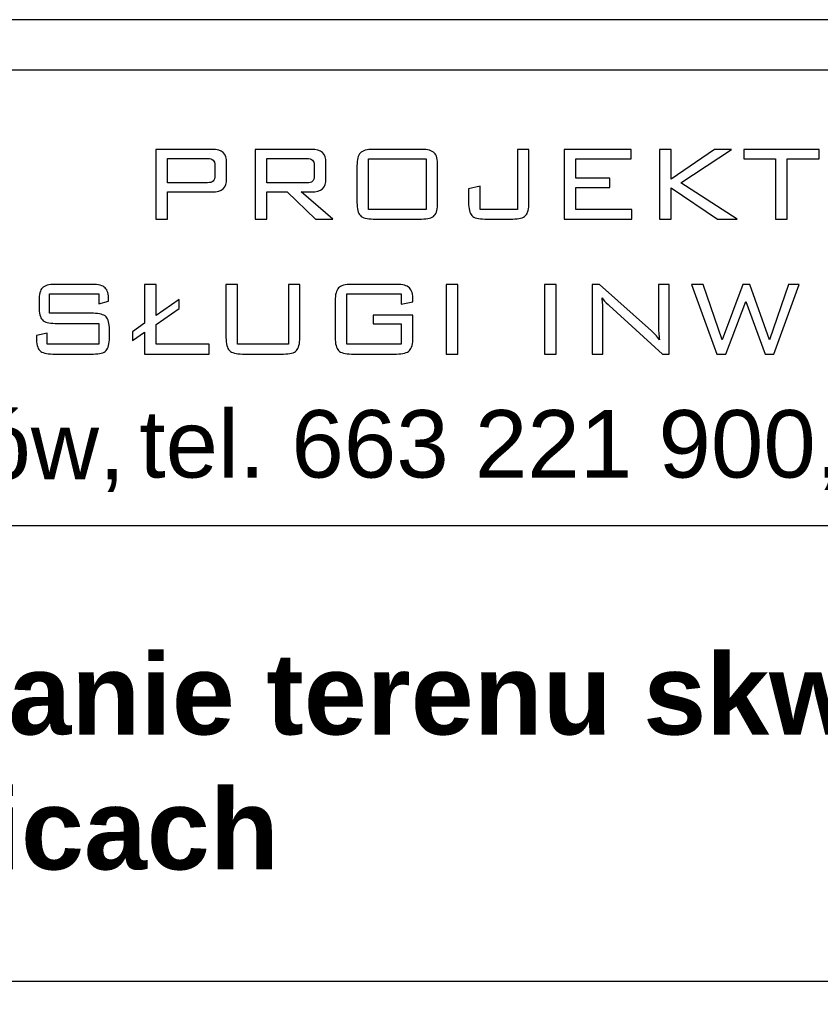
# Model space of a CAD drawing. Header units: millimetres. Extents: x 730 to 10409, y 1134 to 11940.
# Tile 38 of 49: x 9884 to 10121, y 5691 to 5983. Entities that reach past the tile are written whole.
import ezdxf

# ---------------------------------------------------------------- set-up
doc = ezdxf.new("R2010")
doc.units = ezdxf.units.MM
doc.layers.add('_0', color=7, linetype='Continuous')
doc.layers.add('A_ramka', color=7, linetype='Continuous')
doc.layers.add('wymiar', color=7, linetype='Continuous', lineweight=13)
doc.styles.add('GENERATED_STYLE_6', font='txt')

msp = doc.modelspace()

# ---------------------------------------------------------------- linework, layer by layer
at = {"layer": '_0'}
for points, knots in [([(9924.08, 5923.46), (9924.08, 5923.46), (9924.08, 5944.09), (9924.08, 5944.09), (9924.08, 5944.09), (9924.08, 5944.09), (9940.71, 5944.09), (9940.71, 5944.09), (9940.71, 5944.09), (9942.26, 5944.09), (9943.38, 5943.78), (9944.06, 5943.15), (9944.06, 5943.15), (9944.74, 5942.51), (9945.08, 5941.5), (9945.08, 5940.1), (9945.08, 5940.1), (9945.08, 5940.1), (9945.08, 5935.49), (9945.08, 5935.49), (9945.08, 5935.49), (9945.08, 5934.09), (9944.74, 5933.08), (9944.06, 5932.45), (9944.06, 5932.45), (9943.38, 5931.81), (9942.26, 5931.5), (9940.71, 5931.5), (9940.71, 5931.5), (9940.71, 5931.5), (9927.54, 5931.5), (9927.54, 5931.5), (9927.54, 5931.5), (9927.54, 5931.5), (9927.54, 5923.46), (9927.54, 5923.46), (9927.54, 5923.46), (9927.54, 5923.46), (9924.08, 5923.46), (9924.08, 5923.46)], [0, 0, 0, 0, 0.1, 0.1, 0.1, 0.1, 0.2, 0.2, 0.2, 0.2, 0.3, 0.3, 0.3, 0.3, 0.4, 0.4, 0.4, 0.4, 0.5, 0.5, 0.5, 0.5, 0.6, 0.6, 0.6, 0.6, 0.7, 0.7, 0.7, 0.7, 0.8, 0.8, 0.8, 0.8, 0.9, 0.9, 0.9, 0.9, 1, 1, 1, 1]), ([(9953.5, 5923.46), (9953.5, 5923.46), (9953.5, 5944.09), (9953.5, 5944.09), (9953.5, 5944.09), (9953.5, 5944.09), (9970.13, 5944.09), (9970.13, 5944.09), (9970.13, 5944.09), (9971.68, 5944.09), (9972.8, 5943.78), (9973.48, 5943.15), (9973.48, 5943.15), (9974.16, 5942.51), (9974.5, 5941.5), (9974.5, 5940.1), (9974.5, 5940.1), (9974.5, 5940.1), (9974.5, 5935.48), (9974.5, 5935.48), (9974.5, 5935.48), (9974.5, 5934.09), (9974.16, 5933.08), (9973.48, 5932.45), (9973.48, 5932.45), (9972.8, 5931.81), (9971.68, 5931.5), (9970.13, 5931.5), (9970.13, 5931.5), (9970.13, 5931.5), (9967.11, 5931.5), (9967.11, 5931.5), (9967.11, 5931.5), (9967.11, 5931.5), (9976.53, 5923.46), (9976.53, 5923.46), (9976.53, 5923.46), (9976.53, 5923.46), (9971.42, 5923.46), (9971.42, 5923.46), (9971.42, 5923.46), (9971.42, 5923.46), (9963.03, 5931.5), (9963.03, 5931.5), (9963.03, 5931.5), (9963.03, 5931.5), (9956.96, 5931.5), (9956.96, 5931.5), (9956.96, 5931.5), (9956.96, 5931.5), (9956.96, 5923.46), (9956.96, 5923.46), (9956.96, 5923.46), (9956.96, 5923.46), (9953.5, 5923.46), (9953.5, 5923.46)], [0, 0, 0, 0, 0.071429, 0.071429, 0.071429, 0.071429, 0.142857, 0.142857, 0.142857, 0.142857, 0.214286, 0.214286, 0.214286, 0.214286, 0.285714, 0.285714, 0.285714, 0.285714, 0.357143, 0.357143, 0.357143, 0.357143, 0.428571, 0.428571, 0.428571, 0.428571, 0.5, 0.5, 0.5, 0.5, 0.571429, 0.571429, 0.571429, 0.571429, 0.642857, 0.642857, 0.642857, 0.642857, 0.714286, 0.714286, 0.714286, 0.714286, 0.785714, 0.785714, 0.785714, 0.785714, 0.857143, 0.857143, 0.857143, 0.857143, 0.928571, 0.928571, 0.928571, 0.928571, 1, 1, 1, 1]), ([(9983.7, 5939.21), (9983.7, 5941.09), (9984.03, 5942.37), (9984.7, 5943.06), (9984.7, 5943.06), (9985.38, 5943.75), (9986.66, 5944.09), (9988.54, 5944.09), (9988.54, 5944.09), (9988.54, 5944.09), (10002.81, 5944.09), (10002.81, 5944.09), (10002.81, 5944.09), (10004.67, 5944.09), (10005.93, 5943.75), (10006.61, 5943.07), (10006.61, 5943.07), (10007.28, 5942.39), (10007.61, 5941.1), (10007.61, 5939.21), (10007.61, 5939.21), (10007.61, 5939.21), (10007.61, 5928.34), (10007.61, 5928.34), (10007.61, 5928.34), (10007.61, 5926.44), (10007.28, 5925.15), (10006.61, 5924.47), (10006.61, 5924.47), (10005.93, 5923.8), (10004.67, 5923.46), (10002.81, 5923.46), (10002.81, 5923.46), (10002.81, 5923.46), (9988.54, 5923.46), (9988.54, 5923.46), (9988.54, 5923.46), (9986.66, 5923.46), (9985.38, 5923.8), (9984.7, 5924.49), (9984.7, 5924.49), (9984.03, 5925.18), (9983.7, 5926.46), (9983.7, 5928.34), (9983.7, 5928.34), (9983.7, 5928.34), (9983.7, 5939.21), (9983.7, 5939.21)], [0, 0, 0, 0, 0.083333, 0.083333, 0.083333, 0.083333, 0.166667, 0.166667, 0.166667, 0.166667, 0.25, 0.25, 0.25, 0.25, 0.333333, 0.333333, 0.333333, 0.333333, 0.416667, 0.416667, 0.416667, 0.416667, 0.5, 0.5, 0.5, 0.5, 0.583333, 0.583333, 0.583333, 0.583333, 0.666667, 0.666667, 0.666667, 0.666667, 0.75, 0.75, 0.75, 0.75, 0.833333, 0.833333, 0.833333, 0.833333, 0.916667, 0.916667, 0.916667, 0.916667, 1, 1, 1, 1]), ([(10021.57, 5923.46), (10019.69, 5923.46), (10018.42, 5923.8), (10017.75, 5924.47), (10017.75, 5924.47), (10017.09, 5925.15), (10016.76, 5926.44), (10016.76, 5928.34), (10016.76, 5928.34), (10016.76, 5928.34), (10016.76, 5932.46), (10016.76, 5932.46), (10016.76, 5932.46), (10016.76, 5932.46), (10020.16, 5933.18), (10020.16, 5933.18), (10020.16, 5933.18), (10020.16, 5933.18), (10020.16, 5926.33), (10020.16, 5926.33), (10020.16, 5926.33), (10020.16, 5926.33), (10031.23, 5926.33), (10031.23, 5926.33), (10031.23, 5926.33), (10031.23, 5926.33), (10031.23, 5944.09), (10031.23, 5944.09), (10031.23, 5944.09), (10031.23, 5944.09), (10034.67, 5944.09), (10034.67, 5944.09), (10034.67, 5944.09), (10034.67, 5944.09), (10034.67, 5928.34), (10034.67, 5928.34), (10034.67, 5928.34), (10034.67, 5926.45), (10034.33, 5925.16), (10033.66, 5924.48), (10033.66, 5924.48), (10032.99, 5923.8), (10031.71, 5923.46), (10029.84, 5923.46), (10029.84, 5923.46), (10029.84, 5923.46), (10021.57, 5923.46), (10021.57, 5923.46)], [0, 0, 0, 0, 0.083333, 0.083333, 0.083333, 0.083333, 0.166667, 0.166667, 0.166667, 0.166667, 0.25, 0.25, 0.25, 0.25, 0.333333, 0.333333, 0.333333, 0.333333, 0.416667, 0.416667, 0.416667, 0.416667, 0.5, 0.5, 0.5, 0.5, 0.583333, 0.583333, 0.583333, 0.583333, 0.666667, 0.666667, 0.666667, 0.666667, 0.75, 0.75, 0.75, 0.75, 0.833333, 0.833333, 0.833333, 0.833333, 0.916667, 0.916667, 0.916667, 0.916667, 1, 1, 1, 1]), ([(10045.09, 5923.46), (10045.09, 5923.46), (10045.09, 5944.09), (10045.09, 5944.09), (10045.09, 5944.09), (10045.09, 5944.09), (10064.97, 5944.09), (10064.97, 5944.09), (10064.97, 5944.09), (10064.97, 5944.09), (10064.97, 5941.32), (10064.97, 5941.32), (10064.97, 5941.32), (10064.97, 5941.32), (10048.55, 5941.32), (10048.55, 5941.32), (10048.55, 5941.32), (10048.55, 5941.32), (10048.55, 5935.58), (10048.55, 5935.58), (10048.55, 5935.58), (10048.55, 5935.58), (10058.59, 5935.58), (10058.59, 5935.58), (10058.59, 5935.58), (10058.59, 5935.58), (10058.59, 5932.85), (10058.59, 5932.85), (10058.59, 5932.85), (10058.59, 5932.85), (10048.55, 5932.85), (10048.55, 5932.85), (10048.55, 5932.85), (10048.55, 5932.85), (10048.55, 5926.29), (10048.55, 5926.29), (10048.55, 5926.29), (10048.55, 5926.29), (10065.12, 5926.29), (10065.12, 5926.29), (10065.12, 5926.29), (10065.12, 5926.29), (10065.12, 5923.46), (10065.12, 5923.46), (10065.12, 5923.46), (10065.12, 5923.46), (10045.09, 5923.46), (10045.09, 5923.46)], [0, 0, 0, 0, 0.083333, 0.083333, 0.083333, 0.083333, 0.166667, 0.166667, 0.166667, 0.166667, 0.25, 0.25, 0.25, 0.25, 0.333333, 0.333333, 0.333333, 0.333333, 0.416667, 0.416667, 0.416667, 0.416667, 0.5, 0.5, 0.5, 0.5, 0.583333, 0.583333, 0.583333, 0.583333, 0.666667, 0.666667, 0.666667, 0.666667, 0.75, 0.75, 0.75, 0.75, 0.833333, 0.833333, 0.833333, 0.833333, 0.916667, 0.916667, 0.916667, 0.916667, 1, 1, 1, 1]), ([(10073.32, 5923.46), (10073.32, 5923.46), (10073.32, 5944.09), (10073.32, 5944.09), (10073.32, 5944.09), (10073.32, 5944.09), (10076.78, 5944.09), (10076.78, 5944.09), (10076.78, 5944.09), (10076.78, 5944.09), (10076.78, 5935.25), (10076.78, 5935.25), (10076.78, 5935.25), (10076.78, 5935.25), (10089.64, 5944.09), (10089.64, 5944.09), (10089.64, 5944.09), (10089.64, 5944.09), (10094.68, 5944.09), (10094.68, 5944.09), (10094.68, 5944.09), (10094.68, 5944.09), (10079.72, 5934.21), (10079.72, 5934.21), (10079.72, 5934.21), (10079.72, 5934.21), (10096.32, 5923.46), (10096.32, 5923.46), (10096.32, 5923.46), (10096.32, 5923.46), (10090.57, 5923.46), (10090.57, 5923.46), (10090.57, 5923.46), (10090.57, 5923.46), (10076.78, 5932.73), (10076.78, 5932.73), (10076.78, 5932.73), (10076.78, 5932.73), (10076.78, 5923.46), (10076.78, 5923.46), (10076.78, 5923.46), (10076.78, 5923.46), (10073.32, 5923.46), (10073.32, 5923.46)], [0, 0, 0, 0, 0.090909, 0.090909, 0.090909, 0.090909, 0.181818, 0.181818, 0.181818, 0.181818, 0.272727, 0.272727, 0.272727, 0.272727, 0.363636, 0.363636, 0.363636, 0.363636, 0.454545, 0.454545, 0.454545, 0.454545, 0.545455, 0.545455, 0.545455, 0.545455, 0.636364, 0.636364, 0.636364, 0.636364, 0.727273, 0.727273, 0.727273, 0.727273, 0.818182, 0.818182, 0.818182, 0.818182, 0.909091, 0.909091, 0.909091, 0.909091, 1, 1, 1, 1]), ([(10111.21, 5941.28), (10111.21, 5941.28), (10111.21, 5923.46), (10111.21, 5923.46), (10111.21, 5923.46), (10111.21, 5923.46), (10107.77, 5923.46), (10107.77, 5923.46), (10107.77, 5923.46), (10107.77, 5923.46), (10107.77, 5941.28), (10107.77, 5941.28), (10107.77, 5941.28), (10107.77, 5941.28), (10098.34, 5941.28), (10098.34, 5941.28), (10098.34, 5941.28), (10098.34, 5941.28), (10098.34, 5944.09), (10098.34, 5944.09), (10098.34, 5944.09), (10098.34, 5944.09), (10120.68, 5944.09), (10120.68, 5944.09), (10120.68, 5944.09), (10120.68, 5944.09), (10120.68, 5941.28), (10120.68, 5941.28), (10120.68, 5941.28), (10120.68, 5941.28), (10111.21, 5941.28), (10111.21, 5941.28)], [0, 0, 0, 0, 0.125, 0.125, 0.125, 0.125, 0.25, 0.25, 0.25, 0.25, 0.375, 0.375, 0.375, 0.375, 0.5, 0.5, 0.5, 0.5, 0.625, 0.625, 0.625, 0.625, 0.75, 0.75, 0.75, 0.75, 0.875, 0.875, 0.875, 0.875, 1, 1, 1, 1]), ([(9939.37, 5941.42), (9939.37, 5941.42), (9927.54, 5941.42), (9927.54, 5941.42), (9927.54, 5941.42), (9927.54, 5941.42), (9927.54, 5934.21), (9927.54, 5934.21), (9927.54, 5934.21), (9927.54, 5934.21), (9939.37, 5934.21), (9939.37, 5934.21), (9939.37, 5934.21), (9940.21, 5934.21), (9940.79, 5934.37), (9941.11, 5934.7), (9941.11, 5934.7), (9941.43, 5935.03), (9941.59, 5935.59), (9941.59, 5936.38), (9941.59, 5936.38), (9941.59, 5936.38), (9941.59, 5939.26), (9941.59, 5939.26), (9941.59, 5939.26), (9941.59, 5940.05), (9941.43, 5940.61), (9941.11, 5940.94), (9941.11, 5940.94), (9940.79, 5941.26), (9940.21, 5941.42), (9939.37, 5941.42)], [0, 0, 0, 0, 0.125, 0.125, 0.125, 0.125, 0.25, 0.25, 0.25, 0.25, 0.375, 0.375, 0.375, 0.375, 0.5, 0.5, 0.5, 0.5, 0.625, 0.625, 0.625, 0.625, 0.75, 0.75, 0.75, 0.75, 0.875, 0.875, 0.875, 0.875, 1, 1, 1, 1]), ([(9968.79, 5941.42), (9968.79, 5941.42), (9956.96, 5941.42), (9956.96, 5941.42), (9956.96, 5941.42), (9956.96, 5941.42), (9956.96, 5934.17), (9956.96, 5934.17), (9956.96, 5934.17), (9956.96, 5934.17), (9968.79, 5934.17), (9968.79, 5934.17), (9968.79, 5934.17), (9969.65, 5934.17), (9970.23, 5934.33), (9970.54, 5934.64), (9970.54, 5934.64), (9970.86, 5934.95), (9971.01, 5935.5), (9971.01, 5936.29), (9971.01, 5936.29), (9971.01, 5936.29), (9971.01, 5939.29), (9971.01, 5939.29), (9971.01, 5939.29), (9971.01, 5940.08), (9970.85, 5940.62), (9970.53, 5940.94), (9970.53, 5940.94), (9970.21, 5941.26), (9969.63, 5941.42), (9968.79, 5941.42)], [0, 0, 0, 0, 0.125, 0.125, 0.125, 0.125, 0.25, 0.25, 0.25, 0.25, 0.375, 0.375, 0.375, 0.375, 0.5, 0.5, 0.5, 0.5, 0.625, 0.625, 0.625, 0.625, 0.75, 0.75, 0.75, 0.75, 0.875, 0.875, 0.875, 0.875, 1, 1, 1, 1]), ([(9987.14, 5926.33), (9987.14, 5926.33), (10004.21, 5926.33), (10004.21, 5926.33), (10004.21, 5926.33), (10004.21, 5926.33), (10004.21, 5941.28), (10004.21, 5941.28), (10004.21, 5941.28), (10004.21, 5941.28), (9987.14, 5941.28), (9987.14, 5941.28), (9987.14, 5941.28), (9987.14, 5941.28), (9987.14, 5926.33), (9987.14, 5926.33)], [0, 0, 0, 0, 0.25, 0.25, 0.25, 0.25, 0.5, 0.5, 0.5, 0.5, 0.75, 0.75, 0.75, 0.75, 1, 1, 1, 1]), ([(9907.17, 5901.26), (9907.17, 5901.26), (9892.56, 5901.26), (9892.56, 5901.26), (9892.56, 5901.26), (9892.56, 5901.26), (9892.56, 5895.5), (9892.56, 5895.5), (9892.56, 5895.5), (9892.56, 5895.5), (9905.57, 5895.5), (9905.57, 5895.5), (9905.57, 5895.5), (9907.4, 5895.5), (9908.65, 5895.16), (9909.33, 5894.49), (9909.33, 5894.49), (9910.01, 5893.81), (9910.35, 5892.53), (9910.35, 5890.64), (9910.35, 5890.64), (9910.35, 5890.64), (9910.35, 5888.32), (9910.35, 5888.32), (9910.35, 5888.32), (9910.35, 5886.42), (9910.01, 5885.13), (9909.35, 5884.45), (9909.35, 5884.45), (9908.69, 5883.78), (9907.43, 5883.44), (9905.57, 5883.44), (9905.57, 5883.44), (9905.57, 5883.44), (9893.52, 5883.44), (9893.52, 5883.44), (9893.52, 5883.44), (9891.64, 5883.44), (9890.37, 5883.78), (9889.69, 5884.46), (9889.69, 5884.46), (9889.02, 5885.14), (9888.68, 5886.43), (9888.68, 5888.32), (9888.68, 5888.32), (9888.68, 5888.32), (9888.68, 5888.89), (9888.68, 5888.89), (9888.68, 5888.89), (9888.68, 5888.89), (9891.87, 5889.63), (9891.87, 5889.63), (9891.87, 5889.63), (9891.87, 5889.63), (9891.87, 5886.31), (9891.87, 5886.31), (9891.87, 5886.31), (9891.87, 5886.31), (9907.24, 5886.31), (9907.24, 5886.31), (9907.24, 5886.31), (9907.24, 5886.31), (9907.24, 5892.52), (9907.24, 5892.52), (9907.24, 5892.52), (9907.24, 5892.52), (9894.28, 5892.52), (9894.28, 5892.52), (9894.28, 5892.52), (9892.41, 5892.52), (9891.13, 5892.86), (9890.47, 5893.54), (9890.47, 5893.54), (9889.81, 5894.22), (9889.48, 5895.51), (9889.48, 5897.4), (9889.48, 5897.4), (9889.48, 5897.4), (9889.48, 5899.2), (9889.48, 5899.2), (9889.48, 5899.2), (9889.48, 5901.08), (9889.81, 5902.37), (9890.47, 5903.05), (9890.47, 5903.05), (9891.13, 5903.73), (9892.41, 5904.07), (9894.28, 5904.07), (9894.28, 5904.07), (9894.28, 5904.07), (9905.27, 5904.07), (9905.27, 5904.07), (9905.27, 5904.07), (9907.11, 5904.07), (9908.37, 5903.74), (9909.07, 5903.07), (9909.07, 5903.07), (9909.77, 5902.4), (9910.11, 5901.22), (9910.11, 5899.54), (9910.11, 5899.54), (9910.11, 5899.54), (9910.11, 5899.12), (9910.11, 5899.12), (9910.11, 5899.12), (9910.11, 5899.12), (9907.17, 5898.28), (9907.17, 5898.28), (9907.17, 5898.28), (9907.17, 5898.28), (9907.17, 5901.26), (9907.17, 5901.26)], [0, 0, 0, 0, 0.035714, 0.035714, 0.035714, 0.035714, 0.071429, 0.071429, 0.071429, 0.071429, 0.107143, 0.107143, 0.107143, 0.107143, 0.142857, 0.142857, 0.142857, 0.142857, 0.178571, 0.178571, 0.178571, 0.178571, 0.214286, 0.214286, 0.214286, 0.214286, 0.25, 0.25, 0.25, 0.25, 0.285714, 0.285714, 0.285714, 0.285714, 0.321429, 0.321429, 0.321429, 0.321429, 0.357143, 0.357143, 0.357143, 0.357143, 0.392857, 0.392857, 0.392857, 0.392857, 0.428571, 0.428571, 0.428571, 0.428571, 0.464286, 0.464286, 0.464286, 0.464286, 0.5, 0.5, 0.5, 0.5, 0.535714, 0.535714, 0.535714, 0.535714, 0.571429, 0.571429, 0.571429, 0.571429, 0.607143, 0.607143, 0.607143, 0.607143, 0.642857, 0.642857, 0.642857, 0.642857, 0.678571, 0.678571, 0.678571, 0.678571, 0.714286, 0.714286, 0.714286, 0.714286, 0.75, 0.75, 0.75, 0.75, 0.785714, 0.785714, 0.785714, 0.785714, 0.821429, 0.821429, 0.821429, 0.821429, 0.857143, 0.857143, 0.857143, 0.857143, 0.892857, 0.892857, 0.892857, 0.892857, 0.928571, 0.928571, 0.928571, 0.928571, 0.964286, 0.964286, 0.964286, 0.964286, 1, 1, 1, 1]), ([(9920.77, 5883.44), (9920.77, 5883.44), (9920.77, 5889.92), (9920.77, 5889.92), (9920.77, 5889.92), (9920.77, 5889.92), (9917.22, 5887.4), (9917.22, 5887.4), (9917.22, 5887.4), (9917.22, 5887.4), (9917.22, 5890.04), (9917.22, 5890.04), (9917.22, 5890.04), (9917.22, 5890.04), (9920.77, 5892.56), (9920.77, 5892.56), (9920.77, 5892.56), (9920.77, 5892.56), (9920.77, 5904.07), (9920.77, 5904.07), (9920.77, 5904.07), (9920.77, 5904.07), (9924.23, 5904.07), (9924.23, 5904.07), (9924.23, 5904.07), (9924.23, 5904.07), (9924.23, 5894.88), (9924.23, 5894.88), (9924.23, 5894.88), (9924.23, 5894.88), (9930.99, 5899.62), (9930.99, 5899.62), (9930.99, 5899.62), (9930.99, 5899.62), (9930.99, 5896.95), (9930.99, 5896.95), (9930.99, 5896.95), (9930.99, 5896.95), (9924.23, 5892.21), (9924.23, 5892.21), (9924.23, 5892.21), (9924.23, 5892.21), (9924.23, 5886.31), (9924.23, 5886.31), (9924.23, 5886.31), (9924.23, 5886.31), (9939.85, 5886.31), (9939.85, 5886.31), (9939.85, 5886.31), (9939.85, 5886.31), (9939.85, 5883.44), (9939.85, 5883.44), (9939.85, 5883.44), (9939.85, 5883.44), (9920.77, 5883.44), (9920.77, 5883.44)], [0, 0, 0, 0, 0.071429, 0.071429, 0.071429, 0.071429, 0.142857, 0.142857, 0.142857, 0.142857, 0.214286, 0.214286, 0.214286, 0.214286, 0.285714, 0.285714, 0.285714, 0.285714, 0.357143, 0.357143, 0.357143, 0.357143, 0.428571, 0.428571, 0.428571, 0.428571, 0.5, 0.5, 0.5, 0.5, 0.571429, 0.571429, 0.571429, 0.571429, 0.642857, 0.642857, 0.642857, 0.642857, 0.714286, 0.714286, 0.714286, 0.714286, 0.785714, 0.785714, 0.785714, 0.785714, 0.857143, 0.857143, 0.857143, 0.857143, 0.928571, 0.928571, 0.928571, 0.928571, 1, 1, 1, 1]), ([(9948.34, 5904.07), (9948.34, 5904.07), (9948.34, 5886.31), (9948.34, 5886.31), (9948.34, 5886.31), (9948.34, 5886.31), (9963.37, 5886.31), (9963.37, 5886.31), (9963.37, 5886.31), (9963.37, 5886.31), (9963.37, 5904.07), (9963.37, 5904.07), (9963.37, 5904.07), (9963.37, 5904.07), (9966.77, 5904.07), (9966.77, 5904.07), (9966.77, 5904.07), (9966.77, 5904.07), (9966.77, 5888.32), (9966.77, 5888.32), (9966.77, 5888.32), (9966.77, 5886.42), (9966.43, 5885.13), (9965.76, 5884.45), (9965.76, 5884.45), (9965.09, 5883.78), (9963.82, 5883.44), (9961.96, 5883.44), (9961.96, 5883.44), (9961.96, 5883.44), (9949.73, 5883.44), (9949.73, 5883.44), (9949.73, 5883.44), (9947.85, 5883.44), (9946.58, 5883.78), (9945.9, 5884.47), (9945.9, 5884.47), (9945.22, 5885.16), (9944.88, 5886.44), (9944.88, 5888.32), (9944.88, 5888.32), (9944.88, 5888.32), (9944.88, 5904.07), (9944.88, 5904.07), (9944.88, 5904.07), (9944.88, 5904.07), (9948.34, 5904.07), (9948.34, 5904.07)], [0, 0, 0, 0, 0.083333, 0.083333, 0.083333, 0.083333, 0.166667, 0.166667, 0.166667, 0.166667, 0.25, 0.25, 0.25, 0.25, 0.333333, 0.333333, 0.333333, 0.333333, 0.416667, 0.416667, 0.416667, 0.416667, 0.5, 0.5, 0.5, 0.5, 0.583333, 0.583333, 0.583333, 0.583333, 0.666667, 0.666667, 0.666667, 0.666667, 0.75, 0.75, 0.75, 0.75, 0.833333, 0.833333, 0.833333, 0.833333, 0.916667, 0.916667, 0.916667, 0.916667, 1, 1, 1, 1]), ([(9996.83, 5901.26), (9996.83, 5901.26), (9980.67, 5901.26), (9980.67, 5901.26), (9980.67, 5901.26), (9980.67, 5901.26), (9980.67, 5886.31), (9980.67, 5886.31), (9980.67, 5886.31), (9980.67, 5886.31), (9996.83, 5886.31), (9996.83, 5886.31), (9996.83, 5886.31), (9996.83, 5886.31), (9996.83, 5892.35), (9996.83, 5892.35), (9996.83, 5892.35), (9996.83, 5892.35), (9988.47, 5892.35), (9988.47, 5892.35), (9988.47, 5892.35), (9988.47, 5892.35), (9988.47, 5894.99), (9988.47, 5894.99), (9988.47, 5894.99), (9988.47, 5894.99), (10000.27, 5894.99), (10000.27, 5894.99), (10000.27, 5894.99), (10000.27, 5894.99), (10000.27, 5888.31), (10000.27, 5888.31), (10000.27, 5888.31), (10000.27, 5886.43), (9999.93, 5885.14), (9999.25, 5884.46), (9999.25, 5884.46), (9998.57, 5883.78), (9997.3, 5883.44), (9995.42, 5883.44), (9995.42, 5883.44), (9995.42, 5883.44), (9982.08, 5883.44), (9982.08, 5883.44), (9982.08, 5883.44), (9980.18, 5883.44), (9978.91, 5883.78), (9978.24, 5884.47), (9978.24, 5884.47), (9977.57, 5885.16), (9977.23, 5886.44), (9977.23, 5888.31), (9977.23, 5888.31), (9977.23, 5888.31), (9977.23, 5899.19), (9977.23, 5899.19), (9977.23, 5899.19), (9977.23, 5901.06), (9977.57, 5902.35), (9978.24, 5903.04), (9978.24, 5903.04), (9978.91, 5903.73), (9980.18, 5904.07), (9982.08, 5904.07), (9982.08, 5904.07), (9982.08, 5904.07), (9995.42, 5904.07), (9995.42, 5904.07), (9995.42, 5904.07), (9997.28, 5904.07), (9998.54, 5903.74), (9999.23, 5903.07), (9999.23, 5903.07), (9999.92, 5902.39), (10000.27, 5901.18), (10000.27, 5899.42), (10000.27, 5899.42), (10000.27, 5899.42), (10000.27, 5898.92), (10000.27, 5898.92), (10000.27, 5898.92), (10000.27, 5898.92), (9996.83, 5898.23), (9996.83, 5898.23), (9996.83, 5898.23), (9996.83, 5898.23), (9996.83, 5901.26), (9996.83, 5901.26)], [0, 0, 0, 0, 0.045455, 0.045455, 0.045455, 0.045455, 0.090909, 0.090909, 0.090909, 0.090909, 0.136364, 0.136364, 0.136364, 0.136364, 0.181818, 0.181818, 0.181818, 0.181818, 0.227273, 0.227273, 0.227273, 0.227273, 0.272727, 0.272727, 0.272727, 0.272727, 0.318182, 0.318182, 0.318182, 0.318182, 0.363636, 0.363636, 0.363636, 0.363636, 0.409091, 0.409091, 0.409091, 0.409091, 0.454545, 0.454545, 0.454545, 0.454545, 0.5, 0.5, 0.5, 0.5, 0.545455, 0.545455, 0.545455, 0.545455, 0.590909, 0.590909, 0.590909, 0.590909, 0.636364, 0.636364, 0.636364, 0.636364, 0.681818, 0.681818, 0.681818, 0.681818, 0.727273, 0.727273, 0.727273, 0.727273, 0.772727, 0.772727, 0.772727, 0.772727, 0.818182, 0.818182, 0.818182, 0.818182, 0.863636, 0.863636, 0.863636, 0.863636, 0.909091, 0.909091, 0.909091, 0.909091, 0.954545, 0.954545, 0.954545, 0.954545, 1, 1, 1, 1]), ([(10010.16, 5883.44), (10010.16, 5883.44), (10010.16, 5904.07), (10010.16, 5904.07), (10010.16, 5904.07), (10010.16, 5904.07), (10013.62, 5904.07), (10013.62, 5904.07), (10013.62, 5904.07), (10013.62, 5904.07), (10013.62, 5883.44), (10013.62, 5883.44), (10013.62, 5883.44), (10013.62, 5883.44), (10010.16, 5883.44), (10010.16, 5883.44)], [0, 0, 0, 0, 0.25, 0.25, 0.25, 0.25, 0.5, 0.5, 0.5, 0.5, 0.75, 0.75, 0.75, 0.75, 1, 1, 1, 1]), ([(10039.27, 5883.44), (10039.27, 5883.44), (10039.27, 5904.07), (10039.27, 5904.07), (10039.27, 5904.07), (10039.27, 5904.07), (10042.73, 5904.07), (10042.73, 5904.07), (10042.73, 5904.07), (10042.73, 5904.07), (10042.73, 5883.44), (10042.73, 5883.44), (10042.73, 5883.44), (10042.73, 5883.44), (10039.27, 5883.44), (10039.27, 5883.44)], [0, 0, 0, 0, 0.25, 0.25, 0.25, 0.25, 0.5, 0.5, 0.5, 0.5, 0.75, 0.75, 0.75, 0.75, 1, 1, 1, 1]), ([(10053.42, 5883.44), (10053.42, 5883.44), (10053.42, 5904.07), (10053.42, 5904.07), (10053.42, 5904.07), (10053.42, 5904.07), (10055.58, 5904.07), (10055.58, 5904.07), (10055.58, 5904.07), (10055.58, 5904.07), (10071.02, 5890.27), (10071.02, 5890.27), (10071.02, 5890.27), (10071.38, 5889.96), (10071.75, 5889.58), (10072.15, 5889.14), (10072.15, 5889.14), (10072.54, 5888.69), (10072.95, 5888.21), (10073.37, 5887.67), (10073.37, 5887.67), (10073.26, 5888.33), (10073.19, 5889.03), (10073.14, 5889.75), (10073.14, 5889.75), (10073.08, 5890.47), (10073.06, 5891.47), (10073.06, 5892.75), (10073.06, 5892.75), (10073.06, 5892.75), (10073.06, 5904.07), (10073.06, 5904.07), (10073.06, 5904.07), (10073.06, 5904.07), (10076.22, 5904.07), (10076.22, 5904.07), (10076.22, 5904.07), (10076.22, 5904.07), (10076.22, 5883.44), (10076.22, 5883.44), (10076.22, 5883.44), (10076.22, 5883.44), (10074.29, 5883.44), (10074.29, 5883.44), (10074.29, 5883.44), (10074.29, 5883.44), (10058.44, 5897.79), (10058.44, 5897.79), (10058.44, 5897.79), (10058.36, 5897.85), (10058.24, 5897.96), (10058.09, 5898.1), (10058.09, 5898.1), (10057.3, 5898.8), (10056.72, 5899.48), (10056.35, 5900.11), (10056.35, 5900.11), (10056.43, 5899.48), (10056.49, 5898.82), (10056.52, 5898.11), (10056.52, 5898.11), (10056.56, 5897.4), (10056.58, 5896.56), (10056.58, 5895.6), (10056.58, 5895.6), (10056.58, 5895.6), (10056.58, 5883.44), (10056.58, 5883.44), (10056.58, 5883.44), (10056.58, 5883.44), (10053.42, 5883.44), (10053.42, 5883.44)], [0, 0, 0, 0, 0.055556, 0.055556, 0.055556, 0.055556, 0.111111, 0.111111, 0.111111, 0.111111, 0.166667, 0.166667, 0.166667, 0.166667, 0.222222, 0.222222, 0.222222, 0.222222, 0.277778, 0.277778, 0.277778, 0.277778, 0.333333, 0.333333, 0.333333, 0.333333, 0.388889, 0.388889, 0.388889, 0.388889, 0.444444, 0.444444, 0.444444, 0.444444, 0.5, 0.5, 0.5, 0.5, 0.555556, 0.555556, 0.555556, 0.555556, 0.611111, 0.611111, 0.611111, 0.611111, 0.666667, 0.666667, 0.666667, 0.666667, 0.722222, 0.722222, 0.722222, 0.722222, 0.777778, 0.777778, 0.777778, 0.777778, 0.833333, 0.833333, 0.833333, 0.833333, 0.888889, 0.888889, 0.888889, 0.888889, 0.944444, 0.944444, 0.944444, 0.944444, 1, 1, 1, 1]), ([(10090.33, 5883.44), (10090.33, 5883.44), (10082.85, 5904.07), (10082.85, 5904.07), (10082.85, 5904.07), (10082.85, 5904.07), (10086.32, 5904.07), (10086.32, 5904.07), (10086.32, 5904.07), (10086.32, 5904.07), (10091.91, 5887.67), (10091.91, 5887.67), (10091.91, 5887.67), (10091.91, 5887.67), (10098, 5904.07), (10098, 5904.07), (10098, 5904.07), (10098, 5904.07), (10100.11, 5904.07), (10100.11, 5904.07), (10100.11, 5904.07), (10100.11, 5904.07), (10105.99, 5887.67), (10105.99, 5887.67), (10105.99, 5887.67), (10105.99, 5887.67), (10111.62, 5904.07), (10111.62, 5904.07), (10111.62, 5904.07), (10111.62, 5904.07), (10114.71, 5904.07), (10114.71, 5904.07), (10114.71, 5904.07), (10114.71, 5904.07), (10107.23, 5883.44), (10107.23, 5883.44), (10107.23, 5883.44), (10107.23, 5883.44), (10104.67, 5883.44), (10104.67, 5883.44), (10104.67, 5883.44), (10104.67, 5883.44), (10098.96, 5899.04), (10098.96, 5899.04), (10098.96, 5899.04), (10098.96, 5899.04), (10093.04, 5883.44), (10093.04, 5883.44), (10093.04, 5883.44), (10093.04, 5883.44), (10090.33, 5883.44), (10090.33, 5883.44)], [0, 0, 0, 0, 0.076923, 0.076923, 0.076923, 0.076923, 0.153846, 0.153846, 0.153846, 0.153846, 0.230769, 0.230769, 0.230769, 0.230769, 0.307692, 0.307692, 0.307692, 0.307692, 0.384615, 0.384615, 0.384615, 0.384615, 0.461538, 0.461538, 0.461538, 0.461538, 0.538462, 0.538462, 0.538462, 0.538462, 0.615385, 0.615385, 0.615385, 0.615385, 0.692308, 0.692308, 0.692308, 0.692308, 0.769231, 0.769231, 0.769231, 0.769231, 0.846154, 0.846154, 0.846154, 0.846154, 0.923077, 0.923077, 0.923077, 0.923077, 1, 1, 1, 1])]:
    msp.add_open_spline(points, degree=3, knots=knots, dxfattribs=at)
at = {"layer": 'A_ramka'}
msp.add_lwpolyline([(10395.28, 5982.56), (9428.33, 5982.56), (9428.33, 5278.69), (9428.33, 5278.69), (9428.33, 4978.6), (10395.29, 4978.6), (10395.29, 5982.56)], dxfattribs=at)
at = {"layer": 'A_ramka', "color": 0}
for points in [[(9443.33, 5697.47), (10380.28, 5697.47), (10380.28, 5967.56), (9443.33, 5967.56)], [(9443.33, 5697.47), (10380.28, 5697.47), (10380.28, 5832.52), (9443.33, 5832.52)]]:
    msp.add_lwpolyline(points, close=True, dxfattribs=at)

# ---------------------------------------------------------------- texts
at = {"layer": 'wymiar', "color": 0, "linetype": 'Continuous', "lineweight": 13, "char_height": 20.0061, "attachment_point": 7, "style": 'GENERATED_STYLE_6'}
for s, insert in [('{\\fArial|b0|i0|c238|p32;ul. Słoneczna 24, 97-420 Szczerców,}', (9455.2, 5842.52)), ('{\\fArial|b0|i0|c238|p32;tel. 663 221 900, www.tmbud.com.pl}', (9919.22, 5840.77))]:
    msp.add_mtext(s, dxfattribs=dict(at, insert=insert))
at = {"layer": 'wymiar', "color": 0, "insert": (9641.99, 5730.28), "char_height": 24, "attachment_point": 7, "style": 'GENERATED_STYLE_6'}
msp.add_mtext('{\\fArial|b1|i0|c238|p32;Zagospodarowanie terenu skweru \\Pw Łuszczanowicach }', dxfattribs=at)

doc.saveas('drawing.dxf')
